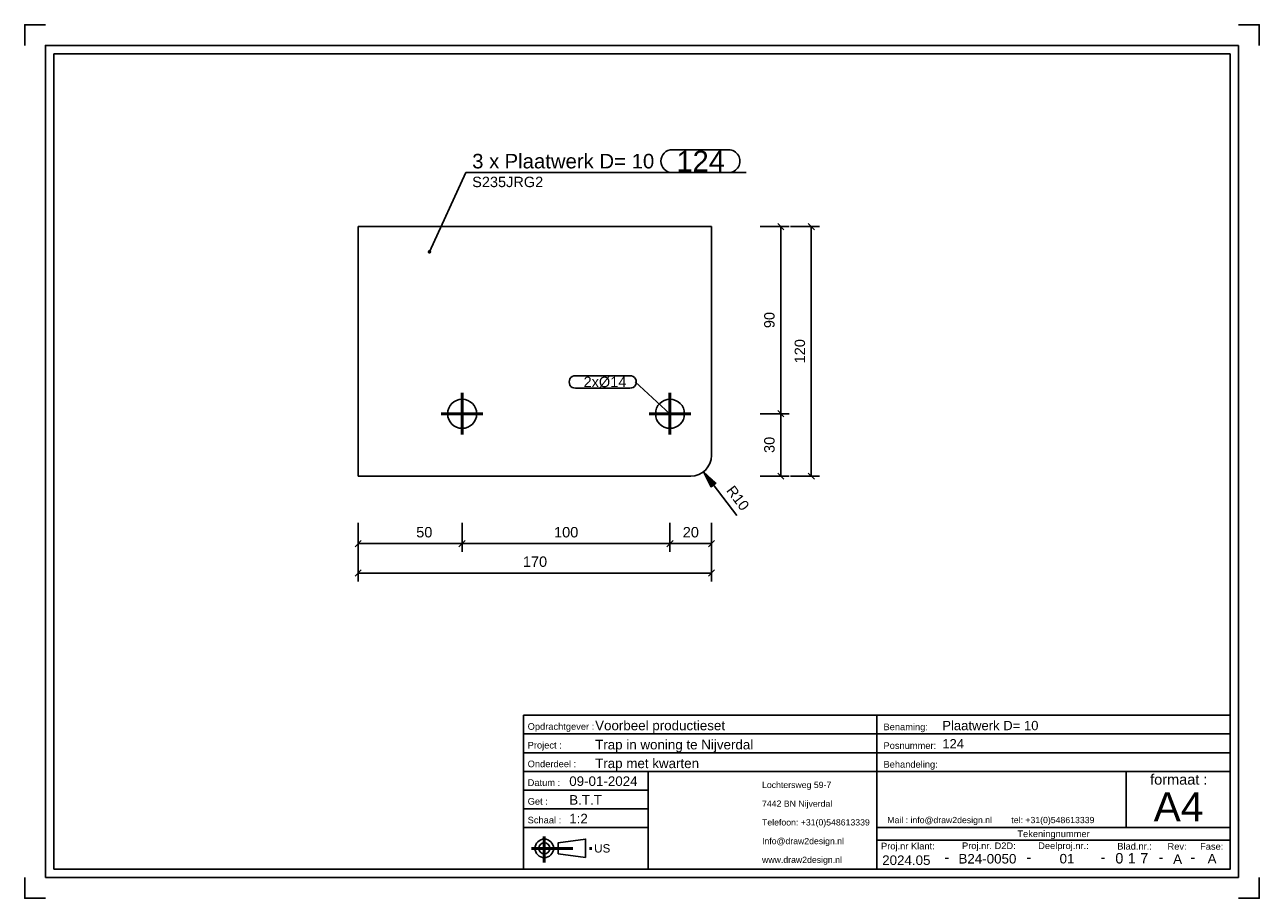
# Model space of a CAD drawing. Header units: millimetres. Extents: x 459 to 756, y -285 to -75.
import ezdxf
from ezdxf.enums import TextEntityAlignment as Align

# ---------------------------------------------------------------- set-up
doc = ezdxf.new("R2010")
doc.units = ezdxf.units.MM
doc.linetypes.add('STRICHPUNKT2', pattern=[18.5, 10, -4, 0.5, -4])
doc.layers.get('0').update_dxf_attribs({"linetype": 'CONTINUOUS'})
for name, color, linetype in [('DIM49', 4, 'CONTINUOUS'), ('TXT_ALL', 7, 'CONTINUOUS'), ('TXT_DIM49', 2, 'CONTINUOUS'), ('TXT_YELLOW', 2, 'CONTINUOUS')]:
    doc.layers.add(name, color=color, linetype=linetype)
doc.layers.add('LE_ALL', color=7, linetype='CONTINUOUS', lineweight=50)
doc.styles.add('ARIAL', font='arial.ttf')

# ---------------------------------------------------------------- blocks, each defined once
blk = doc.blocks.new('TFIELD_00004', base_point=(730.2, -263.07))
at = {"layer": 'TXT_YELLOW', "style": 'ARIAL'}
blk.add_text('A4', height=7, dxfattribs=at).set_placement((730.2, -263.07), align=Align.MIDDLE_LEFT)
blk = doc.blocks.new('FLEX_00003', base_point=(736.11, -268.07))
blk.add_blockref('TFIELD_00004', (730.2, -263.07))
blk = doc.blocks.new('TFIELD_00007', base_point=(666.12, -266.26))
at = {"layer": 'TXT_YELLOW', "style": 'ARIAL'}
blk.add_text('Mail : info@draw2design.nl        tel: +31(0)548613339', height=1.5, dxfattribs=at).set_placement((666.12, -266.26), align=Align.MIDDLE_LEFT)
blk = doc.blocks.new('FLEX_00006', base_point=(666.12, -267.5))
blk.add_blockref('TFIELD_00007', (666.12, -266.26))
blk = doc.blocks.new('DRAW2DESIGNLOGO_00005', base_point=(666.04, -264.59))
blk.add_blockref('FLEX_00006', (666.12, -267.5))
blk = doc.blocks.new('TFIELD_00011', base_point=(595.61, -273.07))
at = {"layer": 'TXT_YELLOW', "style": 'ARIAL'}
blk.add_text('US', height=2, dxfattribs=at).set_placement((595.61, -273.07), align=Align.MIDDLE_LEFT)
blk = doc.blocks.new('FLEX_00010', base_point=(595.61, -273.07))
blk.add_blockref('TFIELD_00011', (595.61, -273.07))
blk = doc.blocks.new('US_00009', base_point=(584.95, -273.07))
blk.add_line((586.97, -274.41), (593.53, -275.3))
blk.add_lwpolyline([(586.97, -274.41), (586.97, -271.74), (593.53, -270.85), (593.53, -275.3)])
for radius in [2.22, 1.33]:
    blk.add_circle((583.61, -273.07), radius)
at = {"layer": 'LE_ALL', "color": 1, "linetype": 'STRICHPUNKT2'}
for p, q in [((583.61, -270.26), (583.61, -276.48)), ((580.51, -273.07), (595.38, -273.07))]:
    blk.add_line(p, q, dxfattribs=at)
blk.add_blockref('FLEX_00010', (595.61, -273.07))
blk = doc.blocks.new('TFIELD_00014', base_point=(635.99, -275.82))
at = {"layer": 'TXT_YELLOW', "style": 'ARIAL'}
for s, p in [('Lochtersweg 59-7', (635.99, -257.82)), ('7442 BN Nijverdal', (635.99, -262.32)), ('Telefoon: +31(0)548613339', (635.99, -266.82)), ('Info@draw2design.nl', (635.99, -271.32)), ('www.draw2design.nl', (635.99, -275.82))]:
    blk.add_text(s, height=1.5, dxfattribs=at).set_placement(p, align=Align.MIDDLE_LEFT)
blk = doc.blocks.new('FLEX_00013', base_point=(648.8, -278.07))
blk.add_blockref('TFIELD_00014', (635.99, -275.82))
blk = doc.blocks.new('D2D_00012', base_point=(608.86, -276.22))
blk.add_blockref('FLEX_00013', (648.8, -278.07))
blk = doc.blocks.new('SCHRIFE_00016', base_point=(589.61, -258.07))
for p, q in [((578.61, -241.07), (663.61, -241.07)), ((663.61, -241.07), (748.61, -241.07)), ((663.61, -278.07), (663.61, -241.07)), ((748.61, -241.07), (748.61, -278.07)), ((578.61, -245.57), (663.61, -245.57)), ((663.61, -245.57), (748.61, -245.57)), ((578.61, -250.07), (663.61, -250.07)), ((663.61, -250.07), (748.61, -250.07)), ((578.61, -254.57), (748.61, -254.57)), ((608.61, -254.57), (608.61, -278.07)), ((723.61, -254.57), (723.61, -268.07)), ((608.61, -259.07), (578.61, -259.07)), ((608.61, -263.57), (578.61, -263.57)), ((608.61, -268.07), (578.61, -268.07)), ((748.61, -268.07), (663.61, -268.07)), ((748.61, -271.07), (663.61, -271.07))]:
    blk.add_line(p, q)
blk.add_lwpolyline([(748.61, -278.07), (578.61, -278.07), (578.61, -241.07)])
at = {"layer": 'TXT_YELLOW', "style": 'ARIAL'}
for s, height, p in [('Voorbeel productieset', 2.3, (595.84, -244.68)), ('Plaatwerk D= 10', 2.25, (679.34, -244.67)), ('Trap in woning te Nijverdal', 2.3, (595.84, -249.28)), ('124', 2.25, (679.34, -249.06)), ('Trap met kwarten', 2.3, (595.84, -253.78)), ('09-01-2024', 2.3, (589.61, -258.07)), ('B.T.T', 2.3, (589.61, -262.57)), ('1:2', 2.3, (589.61, -267.07))]:
    blk.add_text(s, height=height, dxfattribs=at).set_placement(p)
for s, height, p in [('2024.05', 2.3, (670.7, -277.07)), ('-', 2.5, (680.44, -276.42)), ('B24-0050', 2.3, (690.21, -276.72)), ('-', 2.5, (700.18, -276.42)), ('01', 2.3, (709.35, -276.7)), ('-', 2.5, (718.01, -276.42)), ('-', 2.5, (731.95, -276.42)), ('A', 2.3, (735.96, -276.8)), ('-', 2.5, (739.61, -276.42)), ('A', 2.3, (744.25, -276.7))]:
    blk.add_text(s, height=height, dxfattribs=at).set_placement(p, align=Align.CENTER)
blk = doc.blocks.new('TFIELD_00020', base_point=(726.97, -275.45))
at = {"layer": 'TXT_ALL', "style": 'ARIAL'}
blk.add_text('7', height=2.5, dxfattribs=at).set_placement((726.97, -275.45), align=Align.MIDDLE_LEFT)
blk = doc.blocks.new('7_00019')
blk.add_blockref('TFIELD_00020', (726.97, -275.45))
blk = doc.blocks.new('TELLER1_00018')
blk.add_blockref('7_00019', (0, 0))
blk = doc.blocks.new('TFIELD_00023', base_point=(723.97, -275.45))
at = {"layer": 'TXT_ALL', "style": 'ARIAL'}
blk.add_text('1', height=2.5, dxfattribs=at).set_placement((723.97, -275.45), align=Align.MIDDLE_LEFT)
blk = doc.blocks.new('1_00022')
blk.add_blockref('TFIELD_00023', (723.97, -275.45))
blk = doc.blocks.new('TELLER2_00021')
blk.add_blockref('1_00022', (0, 0))
blk = doc.blocks.new('TFIELD_00026', base_point=(720.97, -275.45))
at = {"layer": 'TXT_ALL', "style": 'ARIAL'}
blk.add_text('0', height=2.5, dxfattribs=at).set_placement((720.97, -275.45), align=Align.MIDDLE_LEFT)
blk = doc.blocks.new('0_00025')
blk.add_blockref('TFIELD_00026', (720.97, -275.45))
blk = doc.blocks.new('TELLER3_00024')
blk.add_blockref('0_00025', (0, 0))
blk = doc.blocks.new('NL_00027', base_point=(579.61, -244.57))
at = {"layer": 'TXT_ALL', "color": 1, "style": 'ARIAL'}
blk.add_text('Tekeningnummer', height=1.6, dxfattribs=at).set_placement((706.11, -269.57), align=Align.MIDDLE_CENTER)
at = {"layer": 'TXT_YELLOW', "style": 'ARIAL'}
for s, p in [('Opdrachtgever :', (579.61, -244.57)), ('Benaming:', (665.21, -244.67)), ('Project :', (579.61, -249.07)), ('Posnummer:', (665.21, -249.17)), ('Onderdeel :', (579.61, -253.57)), ('Behandeling:', (665.21, -253.67)), ('Datum :', (579.61, -258.07)), ('Get :', (579.61, -262.57)), ('Schaal :', (579.61, -267.07)), ('Proj.nr Klant:', (664.61, -273.32)), ('Proj.nr. D2D:', (684.1, -273.25)), ('Deelproj.nr.:', (702.42, -273.24)), ('Blad.nr.:', (721.45, -273.36)), ('Rev:', (733.53, -273.4)), ('Fase:', (741.37, -273.4))]:
    blk.add_text(s, height=1.6, dxfattribs=at).set_placement(p)
blk.add_text('formaat :', height=2.5, dxfattribs=at).set_placement((736.24, -257.76), align=Align.CENTER)
blk = doc.blocks.new('SCHRIFE_00015')
for name, p in [('SCHRIFE_00016', (589.61, -258.07)), ('NL_00027', (579.61, -244.57)), ('TELLER3_00024', (0, 0)), ('TELLER2_00021', (0, 0)), ('TELLER1_00018', (0, 0))]:
    blk.add_blockref(name, p)
blk = doc.blocks.new('DINA4Q_00002', base_point=(748.61, -82.07))
for p, q in [((750.61, -80.07), (750.61, -280.07)), ((465.61, -278.07), (465.61, -82.07)), ((465.61, -82.07), (748.61, -82.07)), ((463.61, -280.07), (750.61, -280.07))]:
    blk.add_line(p, q)
for points in [[(458.61, -80.07), (458.61, -75.07), (463.61, -75.07)], [(750.61, -75.07), (755.61, -75.07), (755.61, -80.07)], [(463.61, -280.07), (463.61, -80.07), (750.61, -80.07)], [(748.61, -82.07), (748.61, -278.07), (465.61, -278.07)], [(458.61, -280.07), (458.61, -285.07), (463.61, -285.07)], [(750.61, -285.07), (755.61, -285.07), (755.61, -280.07)]]:
    blk.add_lwpolyline(points)
for name, p in [('SCHRIFE_00015', (0, 0)), ('D2D_00012', (608.86, -276.22)), ('FLEX_00003', (736.11, -268.07)), ('DRAW2DESIGNLOGO_00005', (666.04, -264.59)), ('US_00009', (584.95, -273.07))]:
    blk.add_blockref(name, p)
blk = doc.blocks.new('_ZBL0015_00001')
blk.add_blockref('DINA4Q_00002', (748.61, -82.07))
blk = doc.blocks.new('_D1', base_point=(627.25, -187.09))
at = {"layer": 'DIM49', "color": 1}
for p, q in [((621.88, -182.57), (629.91, -193.03)), ((621.95, -182.7), (622.03, -182.7)), ((622.05, -182.9), (622.25, -182.9)), ((622.15, -183.1), (622.48, -183.1)), ((622.25, -183.3), (622.7, -183.3)), ((622.36, -183.5), (622.92, -183.5)), ((622.46, -183.7), (623.14, -183.7)), ((622.56, -183.9), (623.37, -183.9)), ((622.66, -184.1), (623.59, -184.1)), ((622.76, -184.3), (623.81, -184.3)), ((622.86, -184.5), (624.04, -184.5)), ((622.96, -184.7), (624.26, -184.7)), ((623.07, -184.9), (624.48, -184.9)), ((623.17, -185.1), (624.71, -185.1)), ((623.27, -185.3), (624.9, -185.3)), ((623.37, -185.5), (624.64, -185.5)), ((623.47, -185.7), (624.38, -185.7)), ((623.57, -185.9), (624.12, -185.9)), ((623.67, -186.1), (623.85, -186.1))]:
    blk.add_line(p, q, dxfattribs=at)
blk.add_lwpolyline([(623.72, -186.2), (621.88, -182.57), (624.91, -185.28)], close=True, dxfattribs=at)
at = {"layer": 'TXT_DIM49', "style": 'ARIAL'}
for s, p in [('R', (627.25, -187.09)), ('10', (628.76, -189.07))]:
    blk.add_text(s, height=2.5, rotation=307.4999, dxfattribs=at).set_placement(p)
blk = doc.blocks.new('_D2', base_point=(552.8, -198.32))
at = {"layer": 'DIM49', "color": 1}
for p, q in [((538.84, -194.82), (538.84, -201.82)), ((563.84, -194.82), (563.84, -201.82)), ((539.59, -199.07), (538.09, -200.57)), ((538.84, -199.82), (563.84, -199.82)), ((563.09, -200.57), (564.59, -199.07))]:
    blk.add_line(p, q, dxfattribs=at)
at = {"layer": 'TXT_DIM49', "style": 'ARIAL'}
blk.add_text('50', height=2.5, dxfattribs=at).set_placement((552.8, -198.32))
blk = doc.blocks.new('_D3', base_point=(585.96, -198.32))
at = {"layer": 'DIM49', "color": 1}
for p, q in [((563.84, -194.82), (563.84, -201.82)), ((613.84, -194.82), (613.84, -201.82)), ((564.59, -199.07), (563.09, -200.57)), ((563.84, -199.82), (613.84, -199.82)), ((613.09, -200.57), (614.59, -199.07))]:
    blk.add_line(p, q, dxfattribs=at)
at = {"layer": 'TXT_DIM49', "style": 'ARIAL'}
blk.add_text('100', height=2.5, dxfattribs=at).set_placement((585.96, -198.32))
blk = doc.blocks.new('_D4', base_point=(616.92, -198.32))
at = {"layer": 'DIM49', "color": 1}
for p, q in [((613.84, -194.82), (613.84, -201.82)), ((623.84, -194.82), (623.84, -201.82)), ((614.59, -199.07), (613.09, -200.57)), ((613.84, -199.82), (623.84, -199.82)), ((623.09, -200.57), (624.59, -199.07))]:
    blk.add_line(p, q, dxfattribs=at)
at = {"layer": 'TXT_DIM49', "style": 'ARIAL'}
blk.add_text('20', height=2.5, dxfattribs=at).set_placement((616.92, -198.32))
blk = doc.blocks.new('_D5', base_point=(578.46, -205.4))
at = {"layer": 'DIM49', "color": 1}
for p, q in [((538.84, -201.9), (538.84, -208.9)), ((623.84, -201.9), (623.84, -208.9)), ((539.59, -206.15), (538.09, -207.65)), ((538.84, -206.9), (623.84, -206.9)), ((623.09, -207.65), (624.59, -206.15))]:
    blk.add_line(p, q, dxfattribs=at)
at = {"layer": 'TXT_DIM49', "style": 'ARIAL'}
blk.add_text('170', height=2.5, dxfattribs=at).set_placement((578.46, -205.4))
blk = doc.blocks.new('_D6', base_point=(639, -178.02))
at = {"layer": 'DIM49', "color": 1}
for p, q in [((635.5, -168.6), (642.5, -168.6)), ((641.25, -169.35), (639.75, -167.85)), ((640.5, -183.6), (640.5, -168.6)), ((635.5, -183.6), (642.5, -183.6)), ((639.75, -182.85), (641.25, -184.35))]:
    blk.add_line(p, q, dxfattribs=at)
at = {"layer": 'TXT_DIM49', "style": 'ARIAL'}
blk.add_text('30', height=2.5, rotation=90.0002, dxfattribs=at).set_placement((639, -178.02))
blk = doc.blocks.new('_D7', base_point=(639, -148.02))
at = {"layer": 'DIM49', "color": 1}
for p, q in [((635.5, -123.6), (642.5, -123.6)), ((641.25, -124.35), (639.75, -122.85)), ((640.5, -168.6), (640.5, -123.6)), ((635.5, -168.6), (642.5, -168.6)), ((639.75, -167.85), (641.25, -169.35))]:
    blk.add_line(p, q, dxfattribs=at)
at = {"layer": 'TXT_DIM49', "style": 'ARIAL'}
blk.add_text('90', height=2.5, rotation=90.0002, dxfattribs=at).set_placement((639, -148.02))
blk = doc.blocks.new('_D8', base_point=(646.33, -156.48))
at = {"layer": 'DIM49', "color": 1}
for p, q in [((642.83, -123.6), (649.83, -123.6)), ((648.58, -124.35), (647.08, -122.85)), ((647.83, -183.6), (647.83, -123.6)), ((642.83, -183.6), (649.83, -183.6)), ((647.08, -182.85), (648.58, -184.35))]:
    blk.add_line(p, q, dxfattribs=at)
at = {"layer": 'TXT_DIM49', "style": 'ARIAL'}
blk.add_text('120', height=2.5, rotation=90.0002, dxfattribs=at).set_placement((646.33, -156.48))
blk = doc.blocks.new('SHAPE_00048', base_point=(613.84, -168.6))
at = {"layer": 'DIM49', "color": 3}
for p, q in [((591.09, -159.45), (604.22, -159.45)), ((604.22, -162.45), (591.09, -162.45)), ((613.84, -168.6), (605.47, -160.95))]:
    blk.add_line(p, q, dxfattribs=at)
for centre, start_param, end_param in [((591.09, -160.95), 1.570796, 4.712389), ((604.22, -160.95), 4.712389, 7.853982)]:
    blk.add_ellipse(centre, major_axis=(1.5, 0), ratio=1, start_param=start_param, end_param=end_param, dxfattribs=at)
at = {"layer": 'TXT_DIM49', "style": 'ARIAL'}
blk.add_text(' 2xØ14', height=2.5, dxfattribs=at).set_placement((592.09, -160.95), align=Align.MIDDLE_LEFT)
blk = doc.blocks.new('SHAPE_00049', base_point=(555.98, -129.66))
at = {"layer": 'DIM49', "color": 3}
for p, q in [((614.41, -105.12), (627.93, -105.12)), ((555.98, -129.66), (564.76, -110.62)), ((564.76, -110.62), (632.18, -110.62)), ((627.93, -110.62), (614.41, -110.62)), ((556.23, -129.62), (555.72, -129.62)), ((556.18, -129.82), (555.77, -129.82)), ((556.09, -129.42), (555.87, -129.42))]:
    blk.add_line(p, q, dxfattribs=at)
blk.add_lwpolyline([(555.93, -129.92), (556, -129.92), (556.07, -129.91), (556.13, -129.88), (556.18, -129.83), (556.21, -129.77), (556.24, -129.71), (556.24, -129.64), (556.22, -129.57), (556.19, -129.51), (556.14, -129.46), (556.09, -129.42), (556.02, -129.4), (555.95, -129.4), (555.88, -129.42), (555.82, -129.45), (555.77, -129.49), (555.74, -129.55), (555.72, -129.62), (555.71, -129.69), (555.73, -129.75), (555.76, -129.81), (555.81, -129.87), (555.87, -129.9)], close=True, dxfattribs=at)
for centre, start_param, end_param in [((614.41, -107.87), 3.141593, 6.283185), ((627.93, -107.87), 0, 3.141593)]:
    blk.add_ellipse(centre, major_axis=(0, -2.75), ratio=1, start_param=start_param, end_param=end_param, dxfattribs=at)
at = {"layer": 'TXT_DIM49', "style": 'ARIAL'}
for s, height, p in [('3 x', 3.5, (566.26, -107.87)), ('Plaatwerk D= 10', 3.5, (574.05, -107.87)), ('124', 5, (615.41, -107.87)), ('S235JRG2', 2.5, (566.26, -112.87))]:
    blk.add_text(s, height=height, dxfattribs=at).set_placement(p, align=Align.MIDDLE_LEFT)
blk = doc.blocks.new('Plaatwerk D_ 10_00034', base_point=(560.34, -168.6))
for p, q in [((538.84, -183.6), (538.84, -123.6)), ((623.84, -123.6), (538.84, -123.6)), ((623.84, -178.6), (623.84, -123.6)), ((618.84, -183.6), (538.84, -183.6))]:
    blk.add_line(p, q)
for centre in [(563.84, -168.6), (613.84, -168.6)]:
    blk.add_circle(centre, 3.5)
blk.add_arc((618.84, -178.6), 5, -90, 0)
for name, p in [('SHAPE_00049', (555.98, -129.66)), ('_D7', (639, -148.02)), ('_D8', (646.33, -156.48)), ('SHAPE_00048', (613.84, -168.6)), ('_D6', (639, -178.02)), ('_D1', (627.25, -187.09)), ('_D2', (552.8, -198.32)), ('_D3', (585.96, -198.32)), ('_D4', (616.92, -198.32)), ('_D5', (578.46, -205.4))]:
    blk.add_blockref(name, p)
blk = doc.blocks.new('_00036', base_point=(613.84, -168.6))
at = {"layer": 'LE_ALL', "color": 1, "linetype": 'STRICHPUNKT2'}
for p, q in [((563.84, -168.6), (563.84, -163.6)), ((563.84, -168.6), (563.84, -163.6)), ((613.84, -168.6), (613.84, -163.6)), ((613.84, -168.6), (613.84, -163.6)), ((563.84, -168.6), (558.84, -168.6)), ((563.84, -168.6), (558.84, -168.6)), ((563.84, -168.6), (568.84, -168.6)), ((563.84, -168.6), (563.84, -173.6)), ((563.84, -168.6), (568.84, -168.6)), ((563.84, -168.6), (563.84, -173.6)), ((613.84, -168.6), (608.84, -168.6)), ((613.84, -168.6), (608.84, -168.6)), ((613.84, -168.6), (618.84, -168.6)), ((613.84, -168.6), (613.84, -173.6)), ((613.84, -168.6), (618.84, -168.6)), ((613.84, -168.6), (613.84, -173.6))]:
    blk.add_line(p, q, dxfattribs=at)
blk = doc.blocks.new('_00035')
blk.add_blockref('_00036', (613.84, -168.6))
blk = doc.blocks.new('Plaatwerk D_ 10_00033')
for name, p in [('Plaatwerk D_ 10_00034', (560.34, -168.6)), ('_00035', (0, 0))]:
    blk.add_blockref(name, p)
blk = doc.blocks.new('Trapboom_00032')
blk.add_blockref('Plaatwerk D_ 10_00033', (0, 0))
blk = doc.blocks.new('BNR 14_00031')
blk.add_blockref('Trapboom_00032', (0, 0))
blk = doc.blocks.new('Breda_00030')
blk.add_blockref('BNR 14_00031', (0, 0))
blk = doc.blocks.new('_A3D0019_00029')
blk.add_blockref('Breda_00030', (0, 0))
blk = doc.blocks.new('_ANS0019_00028')
blk.add_blockref('_A3D0019_00029', (0, 0))

msp = doc.modelspace()

# ---------------------------------------------------------------- block references
for name in ['_ZBL0015_00001', '_ANS0019_00028']:
    msp.add_blockref(name, (0, 0))

doc.saveas('drawing.dxf')
